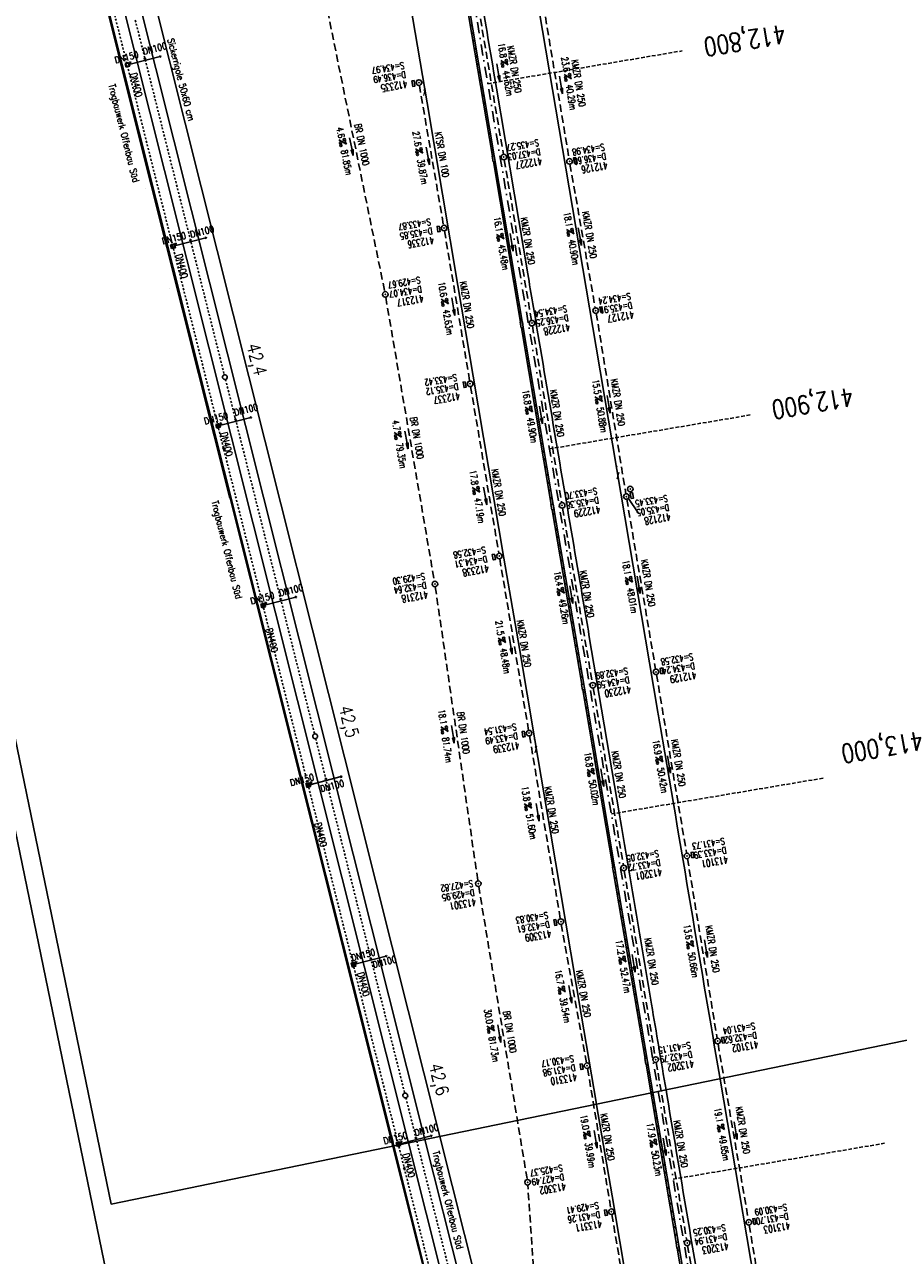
# Model space of a CAD drawing. Extents: x 447045 to 447634, y 442020 to 443192.
# Tile 7 of 24: x 447255 to 447491, y 442188 to 442521. Entities that reach past the tile are written whole.
import ezdxf
from ezdxf.enums import TextEntityAlignment as Align

# ---------------------------------------------------------------- set-up
doc = ezdxf.new("R2010")
doc.units = 0
doc.header["$LTSCALE"] = 2
doc.header["$MEASUREMENT"] = 0
for name, pattern in [('ACAD_ISO03W100', [0.5, 0.25, -0.25]), ('ACAD_ISO10W100W', [0.5, 0.25, -0.25]), ('AUSGEZOGEN', [0]), ('GESTRICH-X2', [1.5, 1, -0.5]), ('GESTRICHELT', [0.75, 0.5, -0.25]), ('STRICHPT-X3', [3, 1.5, -0.75, 0, -0.75])]:
    doc.linetypes.add(name, pattern=pattern)
doc.layers.get('0').update_dxf_attribs({"linetype": 'AUSGEZOGEN'})
for name, color, linetype in [('ACHSE', 250, 'STRICHPT-X3'), ('Bahnachse', 7, 'CONTINUOUS'), ('FBR', 8, 'CONTINUOUS'), ('Gleisachsen', 7, 'CONTINUOUS'), ('HEKTOM', 250, 'GESTRICHELT'), ('Ingenieurbauwerke', 15, 'CONTINUOUS'), ('KANAL', 7, 'GESTRICH-X2'), ('PFEIL', 7, 'CONTINUOUS'), ('PKT', 7, 'CONTINUOUS'), ('PKT-CODE', 2, 'CONTINUOUS'), ('Planeinteilung', 6, 'CONTINUOUS'), ('RAHMEN', 250, 'AUSGEZOGEN'), ('SCHACHTNR', 6, 'CONTINUOUS'), ('SCHLITZRINNE', 8, 'AUSGEZOGEN'), ('SCHSYMBOL', 7, 'AUSGEZOGEN'), ('TEXTO', 4, 'CONTINUOUS'), ('TEXTU', 4, 'CONTINUOUS'), ('Tiefenentwässerung_und_Sammelle', 15, 'CONTINUOUS')]:
    doc.layers.add(name, color=color, linetype=linetype)
doc.styles.add('ROMANS', font='romans.shx', dxfattribs={"width": 0.8})

# ---------------------------------------------------------------- blocks, each defined once
blk = doc.blocks.new('GST')
at = {"color": 0}
blk.add_circle((0, 0), 0.75, dxfattribs=at)
blk.add_point((0, 0), dxfattribs=at)
blk = doc.blocks.new('17')
blk.add_lwpolyline([(-0.76, -1.22), (0.75, -1.22), (0.75, -1.8), (-0.76, -1.8)], close=True)
blk.add_blockref('GST', (0, 0))
blk = doc.blocks.new('PROM')
blk.add_line((1.57, 1.82), (0.02, 0.02))
for centre, radius in [((0.32, 1.51), 0.317), ((0.94, 0.29), 0.283), ((1.64, 0.29), 0.283)]:
    blk.add_circle(centre, radius)
blk.add_arc((0.99, 2.68), 1.03, 239.1414, 303.3549)
blk = doc.blocks.new('PFEIL2')
at = {"color": 0}
for p, q in [((0.88, 0), (-2.4, -0.01)), ((0.88, -0.27), (0.88, 0.28)), ((0.88, 0.28), (2.43, 0.01)), ((0.91, 0.27), (0.88, 0.26)), ((0.97, 0.26), (0.88, 0.25)), ((1.02, 0.25), (0.88, 0.23)), ((1.07, 0.24), (0.88, 0.21)), ((1.13, 0.23), (0.88, 0.19)), ((1.18, 0.22), (0.88, 0.17)), ((1.24, 0.21), (0.88, 0.15)), ((1.29, 0.21), (0.88, 0.14)), ((1.34, 0.2), (0.88, 0.12)), ((1.4, 0.19), (0.88, 0.1)), ((1.45, 0.18), (0.88, 0.08)), ((1.51, 0.17), (0.88, 0.06)), ((1.56, 0.16), (0.88, 0.04)), ((1.61, 0.15), (0.88, 0.02)), ((1.67, 0.14), (0.88, 0.01)), ((1.72, 0.13), (0.88, -0.01)), ((1.78, 0.12), (0.88, -0.03)), ((1.83, 0.11), (0.88, -0.05)), ((1.88, 0.1), (0.88, -0.07)), ((1.94, 0.09), (0.88, -0.09)), ((2.05, 0.08), (0.88, -0.12)), ((1.99, 0.08), (0.88, -0.11)), ((2.1, 0.07), (0.88, -0.14)), ((2.15, 0.06), (0.88, -0.16)), ((2.21, 0.05), (0.88, -0.18)), ((2.26, 0.04), (0.88, -0.2)), ((2.32, 0.03), (0.88, -0.22)), ((2.37, 0.02), (0.88, -0.23)), ((2.42, 0.01), (0.88, -0.25)), ((2.43, 0.01), (0.88, -0.27))]:
    blk.add_line(p, q, dxfattribs=at)
blk = doc.blocks.new('13')
blk.add_lwpolyline([(0.76, 1.22), (-0.75, 1.22), (-0.75, 1.8), (0.76, 1.8)], close=True)
at = {"rotation": 180}
blk.add_blockref('GST', (0, 0), dxfattribs=at)
blk = doc.blocks.new('10')
blk.add_blockref('GST', (0, 0))
blk = doc.blocks.new('1135297')
blk.add_line((0, 0), (1135, 0))
at = {"layer": 'RAHMEN'}
for p, q in [((950, 5), (950, 292)), ((25, 5), (950, 5))]:
    blk.add_line(p, q, dxfattribs=at)

msp = doc.modelspace()

# ---------------------------------------------------------------- hatches: boundary and pattern name
at = {"layer": 'SCHLITZRINNE'}
h = msp.add_hatch(dxfattribs=at)
h.set_pattern_fill('_USER', color=256, scale=1.5, angle=45, style=0, pattern_type=0)
h.set_pattern_definition([(334.2696, (447234.5127, 443158.8401), (0.651206, 1.35127), [])])
edge = h.paths.add_edge_path()
edge.add_arc((464490.72, 449190.25), 18279.89, 199.256988, 199.272591)
edge.add_arc((412789.26, 431110.16), 36491.73, 19.269413, 19.275929, ccw=False)
edge.add_line((447233.13, 443161.27), (447233.61, 443161.43))
edge.add_arc((464490.72, 449190.25), 18280.39, 199.256988, 199.272591)
edge.add_arc((438988.16, 440271.7), 8736.66, 19.248466, 19.281114, ccw=False)
edge.add_arc((439684.88, 440514.98), 7998.68, 19.223819, 19.248466, ccw=False)
edge.add_arc((551443.68, 479485.61), 110359.84, 199.2238149, 199.2304511)
edge.add_arc((461591.93, 448142.36), 15198.2, 199.230451, 199.295414)
edge.add_arc((434066.56, 438505.59), 13965.35, 19.227644, 19.295414, ccw=False)
edge.add_arc((446515.34, 442847.45), 781.13, 18.87406, 19.22764, ccw=False)
edge.add_arc((443272.16, 441738.7), 4208.6, 18.72173, 18.87406, ccw=False)
edge.add_arc((445875.74, 442621.07), 1459.56, 18.15879, 18.72173, ccw=False)
edge.add_arc((444728.65, 442244.84), 2666.77, 17.74233, 18.15879, ccw=False)
edge.add_arc((445572.42, 442514.8), 1780.87, 17.47777, 17.74233, ccw=False)
edge.add_arc((445655.92, 442541.1), 1693.33, 17.20645, 17.47777, ccw=False)
edge.add_arc((445949.74, 442632.08), 1385.75, 16.53427, 17.20645, ccw=False)
edge.add_arc((445777.93, 442581.08), 1564.97, 15.90176, 16.53427, ccw=False)
edge.add_arc((444610.25, 442248.42), 2779.1, 15.71708, 15.90176, ccw=False)
edge.add_arc((445469.38, 442490.19), 1886.6, 15.49292, 15.71708, ccw=False)
edge.add_arc((444501.3, 442221.84), 2891.19, 15.15169, 15.49292, ccw=False)
edge.add_arc((444653, 442262.92), 2734.02, 14.80079, 15.15169, ccw=False)
edge.add_arc((445305.39, 442435.3), 2059.25, 14.55323, 14.80079, ccw=False)
edge.add_arc((445661.58, 442527.77), 1691.25, 14.28005, 14.55323, ccw=False)
edge.add_arc((445825.28, 442569.43), 1522.33, 13.75449, 14.28005, ccw=False)
edge.add_arc((444655.97, 442283.21), 2726.16, 13.36175, 13.75449, ccw=False)
edge.add_arc((444873.74, 442334.94), 2502.33, 13.15637, 13.36175, ccw=False)
edge.add_arc((445203.57, 442412.03), 2163.61, 12.9355, 13.15637, ccw=False)
edge.add_arc((445591.15, 442501.05), 1765.94, 12.36852, 12.9355, ccw=False)
edge.add_arc((445707.26, 442526.51), 1647.07, 11.78144, 12.36852, ccw=False)
edge.add_arc((445429.99, 442468.68), 1930.3, 11.59481, 11.78144, ccw=False)
edge.add_arc((442977.06, 441965.4), 4434.33, 11.47168, 11.59481, ccw=False)
edge.add_arc((444371.69, 442248.42), 3011.27, 11.05089, 11.47168, ccw=False)
edge.add_arc((446428.11, 442650.05), 916, 10.28794, 11.05089, ccw=False)
edge.add_arc((445293.54, 442444.11), 2069.11, 9.83201, 10.28794, ccw=False)
edge.add_arc((438489.77, 441264.98), 8974.3, 9.613081, 9.832007, ccw=False)
edge.add_arc((-516898.98, 279448.69), 977969.75, 9.61226256, 9.61308127, ccw=False)
edge.add_arc((439111.82, 441356.28), 8345.74, 9.603417, 9.612279, ccw=False)
edge.add_arc((371773.63, 429962.75), 76641.01, 9.5908545, 9.6034167, ccw=False)
edge.add_arc((456011.66, 444189.17), 8789.87, 189.542369, 189.651902)
edge.add_arc((455543.19, 444109.5), 8314.68, 189.651902, 189.684092)
edge.add_arc((393564.92, 433546.25), 54557.31, 9.665544, 9.67045, ccw=False)

# ---------------------------------------------------------------- linework, layer by layer
at = {"layer": 'ACHSE', "flags": 128}
msp.add_lwpolyline([(447230.51, 443162.33), (447230.72, 443161.73), (447238.98, 443138.14), (447247.24, 443114.54), (447247.53, 443113.71), (447255.36, 443090.9), (447261.5, 443072.27), (447263.19, 443067.15), (447270.72, 443043.32), (447277.96, 443019.39), (447284.9, 442995.37), (447291.54, 442971.27), (447297.88, 442947.08), (447303.92, 442922.83), (447309.66, 442898.49), (447315.1, 442874.09), (447320.24, 442849.63), (447325.07, 442825.1), (447329.6, 442800.51), (447332.4, 442784.35), (447333.84, 442775.87), (447338.01, 442751.22), (447342.19, 442726.58), (447354.71, 442652.63), (447371.41, 442554.03), (447392.28, 442430.79), (447408.97, 442332.19), (447413.15, 442307.54), (447425.67, 442233.59), (447425.83, 442232.62), (447438.19, 442159.65), (447454.89, 442061.05), (447456.74, 442050.11)], dxfattribs=at)
at = {"layer": 'Bahnachse', "linetype": 'ACAD_ISO10W100W'}
for p, q in [((447284.54, 442521.87), (447291.81, 442492.93)), ((447287.08, 442511.76), (447287.19, 442511.3)), ((447291.8, 442492.92), (447308.59, 442426.12)), ((447308.91, 442424.86), (447332.96, 442329.14)), ((447311.43, 442414.8), (447311.56, 442414.29)), ((447311.43, 442414.8), (447311.56, 442414.29)), ((447333.28, 442327.88), (447357.33, 442232.15))]:
    msp.add_line(p, q, dxfattribs=at)
at = {"layer": 'Bahnachse', "linetype": 'ACAD_ISO10W100W', "flags": 128}
msp.add_lwpolyline([(447357.64, 442230.89), (447360.59, 442219.17), (447372.45, 442171.94)], dxfattribs=at)
at = {"layer": 'Bahnachse', "linetype": 'Continuous'}
for centre, start_param, end_param in [((447308.75, 442425.49), 2.6104672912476, 8.893652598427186), ((447333.12, 442328.51), 2.610467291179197, 8.893652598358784), ((447357.48, 442231.52), 2.610467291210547, 8.893652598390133)]:
    msp.add_ellipse(centre, major_axis=(-0.46, 0.46), ratio=1, start_param=start_param, end_param=end_param, dxfattribs=at)
at = {"layer": 'FBR'}
for points in [[(447358.95, 442729.41, 0.000005), (447365.21, 442692.44, -0.000003), (447371.47, 442655.47, -0.000003), (447379.82, 442606.17, 0.000003), (447388.17, 442556.87), (447409.04, 442433.62), (447425.73, 442335.03, -0.000003), (447426.43, 442330.92), (447429.91, 442310.38)], [(447358.39, 442643.8, -0.000052), (447359.02, 442640.09, -0.00004), (447365.71, 442600.45, -0.000105), (447370.31, 442573.14, 0.000133), (447373.92, 442551.72, 0.000526), (447378.01, 442527.64, -0.000476), (447382.11, 442503.55), (447390.56, 442453.43, 0.000091), (447393.3, 442437.2, 0.000045), (447398.85, 442404.42)], [(447398.85, 442404.42, -0.000026), (447404.35, 442372.08, -0.000052), (447407.1, 442355.92), (447415.36, 442307.31, -0.000099), (447419.67, 442281.77, 0.000025), (447423.99, 442256.23, 0.000001), (447427.91, 442233.05, -0.000002)], [(447429.91, 442310.38, -0.000001), (447438.26, 442261.08, -0.000003), (447442.43, 442236.43)], [(447442.43, 442236.43), (447454.95, 442162.48, 0.000003), (447463.3, 442113.19, 0), (447463.76, 442110.49)], [(447427.91, 442233.05, 0), (447428.12, 442231.81, -0.000002), (447432.24, 442207.4, -0.000028), (447436.38, 442182.92, 0.000056), (447440.51, 442158.44, 0.000309), (447444.65, 442134.09, -0.000068), (447448.78, 442109.73, -0.000049), (447453.2, 442083.64, -0.000054), (447457.19, 442060.08, -0.000254), (447458.8, 442050.53, 0.000203)]]:
    msp.add_lwpolyline(points, format="xyb", dxfattribs=at)
at = {"layer": 'FBR', "flags": 128}
for points in [[(447317.69, 442769.8), (447321.86, 442745.15), (447325.97, 442720.57), (447330.12, 442696.04), (447334.31, 442671.48), (447338.48, 442646.82), (447342.63, 442622.26), (447346.74, 442597.68), (447350.9, 442573.14), (447355.05, 442548.72), (447363.35, 442499.55), (447367.53, 442474.86), (447371.68, 442450.25), (447375.84, 442425.73), (447379.97, 442401.16), (447384.14, 442376.6), (447388.33, 442352.19), (447392.47, 442327.53), (447396.7, 442302.64), (447400.87, 442278.1), (447405.02, 442253.45), (447409.11, 442229.18)], [(447334.61, 442762.62), (447342.75, 442714.53), (447353.71, 442649.78), (447366.66, 442573), (447374.28, 442528.1), (447381.7, 442484.19), (447389.27, 442439.44), (447397.61, 442390.05), (447405.85, 442341.53), (447414.19, 442292.22), (447422.92, 442240.68), (447424.34, 442232.31)], [(447424.34, 442232.31), (447431.34, 442190.99), (447439.46, 442143.08), (447445.15, 442109.41)], [(447409.11, 442229.18), (447409.13, 442229.04), (447413.32, 442204.42), (447417.51, 442179.75), (447421.68, 442155.18), (447425.87, 442130.45), (447427.86, 442118.39), (447430.02, 442106.04), (447432.09, 442093.82), (447434.13, 442081.74), (447436.22, 442069.28), (447438.33, 442056.99), (447440.07, 442046.67)]]:
    msp.add_lwpolyline(points, dxfattribs=at)
at = {"layer": 'Gleisachsen', "linetype": 'Continuous'}
for p, q in [((447292.45, 442481.27), (447260.53, 442608.19)), ((447264.89, 442609.29), (447362.78, 442219.63)), ((447358.38, 442218.72), (447292.45, 442481.27)), ((447384.48, 442114.79), (447358.38, 442218.72)), ((447362.78, 442219.63), (447388.85, 442115.89))]:
    msp.add_line(p, q, dxfattribs=at)
at = {"layer": 'HEKTOM'}
for p, q in [((447379.75, 442504.72), (447432.29, 442513.59)), ((447396.44, 442406.13), (447451.05, 442415.34)), ((447413.14, 442307.55), (447470.43, 442317.22)), ((447429.84, 442208.94), (447486.9, 442218.61))]:
    msp.add_line(p, q, dxfattribs=at)
at = {"layer": 'Ingenieurbauwerke', "linetype": 'Continuous'}
for p, q in [((447366.81, 442220.46), (447216.67, 442818.01)), ((447204.38, 442814.81), (447354.36, 442217.89)), ((447276.06, 442528.4), (447284.62, 442494.16)), ((447282.79, 442509.9), (447291.25, 442512.07)), ((447287.25, 442511.66), (447286.95, 442511.59)), ((447286.95, 442511.59), (447287.03, 442511.3)), ((447287.03, 442511.3), (447287.32, 442511.37)), ((447287.08, 442511.76), (447287.19, 442511.3)), ((447287.21, 442511.19), (447287.1, 442511.01)), ((447287.32, 442511.37), (447287.25, 442511.66)), ((447291.36, 442512.25), (447291.07, 442512.18)), ((447291.07, 442512.18), (447291.14, 442511.89)), ((447291.14, 442511.89), (447291.43, 442511.96)), ((447291.43, 442511.96), (447291.36, 442512.25)), ((447281.78, 442510.19), (447282.8, 442510.45)), ((447282.04, 442509.17), (447281.78, 442510.19)), ((447281.97, 442510.08), (447282.69, 442510.26)), ((447282.15, 442509.35), (447281.97, 442510.08)), ((447283.06, 442509.43), (447282.04, 442509.17)), ((447282.88, 442509.54), (447282.15, 442509.35)), ((447282.69, 442510.26), (447282.88, 442509.54)), ((447282.8, 442510.45), (447283.06, 442509.43)), ((447282.95, 442510.56), (447283.24, 442510.64)), ((447283.03, 442510.27), (447282.95, 442510.56)), ((447283.32, 442510.35), (447283.03, 442510.27)), ((447283.21, 442510.16), (447283.1, 442509.98)), ((447283.17, 442510.31), (447283.21, 442510.16)), ((447283.24, 442510.64), (447283.32, 442510.35)), ((447284.62, 442494.16), (447310.08, 442392.82)), ((447287.2, 442476.45), (447287.2, 442476.45)), ((447294.09, 442461.21), (447295.11, 442461.47)), ((447294.35, 442460.19), (447294.09, 442461.21)), ((447294.27, 442461.1), (447295, 442461.29)), ((447294.46, 442460.37), (447294.27, 442461.1)), ((447295, 442461.29), (447295.19, 442460.56)), ((447295.09, 442460.92), (447303.56, 442463.09)), ((447295.11, 442461.47), (447295.37, 442460.45)), ((447295.26, 442461.58), (447295.55, 442461.66)), ((447295.33, 442461.29), (447295.26, 442461.58)), ((447295.62, 442461.37), (447295.33, 442461.29)), ((447295.52, 442461.19), (447295.41, 442461)), ((447295.48, 442461.33), (447295.52, 442461.19)), ((447295.55, 442461.66), (447295.62, 442461.37)), ((447299.55, 442462.69), (447299.26, 442462.61)), ((447299.26, 442462.61), (447299.34, 442462.32)), ((447299.34, 442462.32), (447299.63, 442462.4)), ((447299.52, 442462.21), (447299.41, 442462.03)), ((447299.63, 442462.4), (447299.55, 442462.69)), ((447303.67, 442463.28), (447303.38, 442463.2)), ((447303.38, 442463.2), (447303.45, 442462.91)), ((447303.45, 442462.91), (447303.74, 442462.99)), ((447303.74, 442462.99), (447303.67, 442463.28)), ((447295.37, 442460.45), (447294.35, 442460.19)), ((447295.19, 442460.56), (447294.46, 442460.37)), ((447293.88, 442449.42), (447293.88, 442449.42)), ((447307.28, 442412.43), (447315.74, 442414.6)), ((447315.85, 442414.78), (447315.56, 442414.71)), ((447315.56, 442414.71), (447315.64, 442414.42)), ((447315.93, 442414.49), (447315.85, 442414.78)), ((447306.28, 442412.71), (447307.29, 442412.98)), ((447306.54, 442411.7), (447306.28, 442412.71)), ((447306.46, 442412.61), (447307.18, 442412.79)), ((447306.64, 442411.88), (447306.46, 442412.61)), ((447307.55, 442411.96), (447306.54, 442411.7)), ((447307.37, 442412.07), (447306.64, 442411.88)), ((447307.18, 442412.79), (447307.37, 442412.07)), ((447307.29, 442412.98), (447307.55, 442411.96)), ((447307.44, 442413.09), (447307.73, 442413.17)), ((447307.52, 442412.8), (447307.44, 442413.09)), ((447307.81, 442412.88), (447307.52, 442412.8)), ((447307.7, 442412.69), (447307.59, 442412.51)), ((447307.66, 442412.84), (447307.7, 442412.69)), ((447307.73, 442413.17), (447307.81, 442412.88)), ((447311.74, 442414.19), (447311.45, 442414.12)), ((447311.45, 442414.12), (447311.52, 442413.83)), ((447311.52, 442413.83), (447311.81, 442413.9)), ((447311.7, 442413.72), (447311.59, 442413.54)), ((447311.81, 442413.9), (447311.74, 442414.19)), ((447315.64, 442414.42), (447315.93, 442414.49)), ((447308.15, 442406.5), (447308.48, 442406.59)), ((447308.47, 442405.88), (447308.15, 442406.5)), ((447308.48, 442406.59), (447308.47, 442405.88)), ((447307.94, 442393.03), (447307.94, 442393.03)), ((447310.18, 442392.85), (447354.15, 442217.85)), ((447319.46, 442363.94), (447327.93, 442366.11)), ((447323.92, 442365.7), (447323.63, 442365.63)), ((447323.63, 442365.63), (447323.7, 442365.34)), ((447323.7, 442365.34), (447323.99, 442365.41)), ((447323.89, 442365.23), (447323.78, 442365.04)), ((447323.99, 442365.41), (447323.92, 442365.7)), ((447328.04, 442366.29), (447327.75, 442366.22)), ((447327.75, 442366.22), (447327.82, 442365.93)), ((447327.82, 442365.93), (447328.11, 442366)), ((447328.11, 442366), (447328.04, 442366.29)), ((447318.46, 442364.22), (447319.48, 442364.48)), ((447318.72, 442363.21), (447318.46, 442364.22)), ((447318.64, 442364.11), (447319.37, 442364.3)), ((447318.83, 442363.39), (447318.64, 442364.11)), ((447319.74, 442363.47), (447318.72, 442363.21)), ((447319.55, 442363.57), (447318.83, 442363.39)), ((447319.37, 442364.3), (447319.55, 442363.57)), ((447319.48, 442364.48), (447319.74, 442363.47)), ((447319.63, 442364.6), (447319.92, 442364.67)), ((447319.7, 442364.31), (447319.63, 442364.6)), ((447319.99, 442364.38), (447319.7, 442364.31)), ((447319.88, 442364.2), (447319.78, 442364.02)), ((447319.85, 442364.35), (447319.88, 442364.2)), ((447319.92, 442364.67), (447319.99, 442364.38)), ((447330.64, 442315.73), (447331.66, 442315.99)), ((447330.9, 442314.71), (447330.64, 442315.73)), ((447330.83, 442315.62), (447331.55, 442315.81)), ((447331.01, 442314.9), (447330.83, 442315.62)), ((447331.92, 442314.97), (447330.9, 442314.71)), ((447331.74, 442315.08), (447331.01, 442314.9)), ((447331.55, 442315.81), (447331.74, 442315.08)), ((447331.65, 442315.44), (447340.11, 442317.62)), ((447331.66, 442315.99), (447331.92, 442314.97)), ((447331.81, 442316.11), (447332.1, 442316.18)), ((447331.89, 442315.82), (447331.81, 442316.11)), ((447332.18, 442315.89), (447331.89, 442315.82)), ((447332.07, 442315.71), (447331.96, 442315.53)), ((447332.03, 442315.85), (447332.07, 442315.71)), ((447332.1, 442316.18), (447332.18, 442315.89)), ((447336.1, 442317.21), (447335.81, 442317.13)), ((447335.81, 442317.13), (447335.89, 442316.84)), ((447335.89, 442316.84), (447336.18, 442316.92)), ((447336.07, 442316.73), (447335.96, 442316.55)), ((447336.18, 442316.92), (447336.1, 442317.21)), ((447340.22, 442317.8), (447339.93, 442317.72)), ((447339.93, 442317.72), (447340, 442317.43)), ((447340, 442317.43), (447340.29, 442317.51)), ((447340.29, 442317.51), (447340.22, 442317.8)), ((447343.83, 442266.95), (447352.3, 442269.12)), ((447348.29, 442268.72), (447348, 442268.64)), ((447348, 442268.64), (447348.07, 442268.35)), ((447348.07, 442268.35), (447348.36, 442268.42)), ((447348.36, 442268.42), (447348.29, 442268.72)), ((447352.41, 442269.31), (447352.11, 442269.23)), ((447352.11, 442269.23), (447352.19, 442268.94)), ((447352.19, 442268.94), (447352.48, 442269.02)), ((447352.48, 442269.02), (447352.41, 442269.31)), ((447342.83, 442267.24), (447343.85, 442267.5)), ((447343.09, 442266.22), (447342.83, 442267.24)), ((447343.01, 442267.13), (447343.74, 442267.32)), ((447343.2, 442266.4), (447343.01, 442267.13)), ((447344.11, 442266.48), (447343.09, 442266.22)), ((447343.92, 442266.59), (447343.2, 442266.4)), ((447343.74, 442267.32), (447343.92, 442266.59)), ((447343.85, 442267.5), (447344.11, 442266.48)), ((447344, 442267.61), (447344.29, 442267.69)), ((447344.07, 442267.32), (447344, 442267.61)), ((447344.36, 442267.4), (447344.07, 442267.32)), ((447344.25, 442267.22), (447344.15, 442267.03)), ((447344.22, 442267.36), (447344.25, 442267.22)), ((447344.29, 442267.69), (447344.36, 442267.4)), ((447348.26, 442268.24), (447348.15, 442268.06)), ((447355.01, 442218.74), (447356.03, 442219.01)), ((447355.19, 442218.06), (447355.01, 442218.74)), ((447355.2, 442218.64), (447355.92, 442218.82)), ((447355.34, 442218.09), (447355.2, 442218.64)), ((447355.92, 442218.82), (447356.07, 442218.24)), ((447356.02, 442218.46), (447364.48, 442220.63)), ((447356.03, 442219.01), (447356.22, 442218.27)), ((447356.18, 442219.12), (447356.47, 442219.2)), ((447356.26, 442218.83), (447356.18, 442219.12)), ((447356.55, 442218.91), (447356.26, 442218.83)), ((447356.44, 442218.72), (447356.33, 442218.54)), ((447356.4, 442218.87), (447356.44, 442218.72)), ((447356.47, 442219.2), (447356.55, 442218.91)), ((447360.47, 442220.22), (447360.18, 442220.15)), ((447360.18, 442220.15), (447360.26, 442219.86)), ((447360.26, 442219.86), (447360.55, 442219.93)), ((447360.44, 442219.75), (447360.33, 442219.57)), ((447360.55, 442219.93), (447360.47, 442220.22)), ((447364.59, 442220.81), (447364.3, 442220.74)), ((447364.3, 442220.74), (447364.37, 442220.45)), ((447364.37, 442220.45), (447364.66, 442220.52)), ((447364.66, 442220.52), (447364.59, 442220.81)), ((447392.83, 442116.89), (447366.81, 442220.46)), ((447354.15, 442217.85), (447380.24, 442114.02)), ((447354.36, 442217.89), (447380.52, 442113.8)), ((447355.27, 442217.73), (447355.19, 442218.06)), ((447356.29, 442217.99), (447355.27, 442217.73)), ((447355.38, 442217.91), (447355.34, 442218.09)), ((447356.11, 442218.1), (447355.38, 442217.91)), ((447356.07, 442218.24), (447356.11, 442218.1)), ((447356.22, 442218.27), (447356.29, 442217.99)), ((447357.02, 442212), (447357.34, 442212.09)), ((447357.34, 442211.39), (447357.02, 442212)), ((447357.34, 442212.09), (447357.34, 442211.39))]:
    msp.add_line(p, q, dxfattribs=at)
at = {"layer": 'Ingenieurbauwerke', "linetype": 'ACAD_ISO03W100', "flags": 128}
msp.add_lwpolyline([(447205.63, 442815.14), (447355.64, 442218.15), (447377.88, 442129.62)], dxfattribs=at)
at = {"layer": 'KANAL'}
for p, q in [((447376.78, 442528.16), (447383.97, 442485.66)), ((447335.88, 442527.31), (447351.94, 442448.56)), ((447395.31, 442522.75), (447401.72, 442484.5)), ((447361.28, 442504.28), (447367.81, 442466.47)), ((447384.22, 442484.19), (447391.56, 442440.81)), ((447401.97, 442483), (447408.78, 442444.22)), ((447368.06, 442465), (447374.88, 442424.44)), ((447352.19, 442447.09), (447365.34, 442370.37)), ((447409.06, 442442.72), (447417.06, 442394)), ((447391.81, 442439.34), (447399.72, 442391.59)), ((447375.12, 442422.97), (447382.75, 442377.91)), ((447417.31, 442392.53), (447425.09, 442346.66)), ((447399.97, 442390.09), (447408, 442343.03)), ((447383, 442376.44), (447390.78, 442330.09)), ((447365.59, 442368.87), (447377.09, 442289.47)), ((447425.34, 442345.19), (447433.47, 442296.94)), ((447408.25, 442341.56), (447416.38, 442293.72)), ((447391.03, 442328.62), (447399.37, 442279.22)), ((447433.72, 442295.47), (447441.72, 442246.97)), ((447416.63, 442292.22), (447425, 442241.97)), ((447399.62, 442277.75), (447406.44, 442240.31)), ((447396.02, 442128.43), (447390.57, 442207.34)), ((447413.28, 442199.37), (447421.44, 442151.41)), ((447450.41, 442196.53), (447458.31, 442148.75)), ((447433.75, 442190.97), (447441.66, 442144.41))]:
    msp.add_line(p, q, dxfattribs=at)
at = {"layer": 'KANAL', "flags": 128}
for points in [[(447377.31, 442288), (447387.77, 442224.78), (447390.41, 442208.81)], [(447441.97, 442245.47), (447443.56, 442236.28), (447450.16, 442198.03)], [(447406.72, 442238.84), (447408.35, 442229.02), (447413.03, 442200.87)], [(447425.25, 442240.47), (447426.57, 442232.78), (447433.5, 442192.44)]]:
    msp.add_lwpolyline(points, dxfattribs=at)
at = {"layer": 'PKT'}
for p in [(447362.36, 442505.04), (447414.59, 442401.39), (447392.4, 442327.6)]:
    msp.add_point(p, dxfattribs=at)
at = {"layer": 'SCHACHTNR'}
msp.add_line((447417.78, 442392.74), (447420.43, 442388.86), dxfattribs=at)
at = {"layer": 'SCHLITZRINNE'}
for p, q in [((447375.04, 442520.62), (447375.61, 442520.21)), ((447375.39, 442518.53), (447375.97, 442518.12)), ((447375.74, 442516.44), (447376.32, 442516.03)), ((447376.1, 442514.34), (447376.67, 442513.93)), ((447376.45, 442512.25), (447377.03, 442511.84)), ((447376.81, 442510.16), (447377.38, 442509.75)), ((447377.16, 442508.07), (447377.74, 442507.66)), ((447377.51, 442505.97), (447378.09, 442505.56)), ((447377.87, 442503.88), (447378.44, 442503.47)), ((447378.22, 442501.79), (447378.8, 442501.38)), ((447378.57, 442499.7), (447379.15, 442499.29)), ((447378.93, 442497.61), (447379.5, 442497.2)), ((447379.28, 442495.51), (447379.86, 442495.1)), ((447379.63, 442493.42), (447380.21, 442493.01)), ((447379.99, 442491.33), (447380.56, 442490.92)), ((447380.34, 442489.24), (447380.92, 442488.83)), ((447380.69, 442487.14), (447381.27, 442486.73)), ((447381.62, 442484.64), (447381.62, 442484.64)), ((447381.4, 442482.96), (447381.98, 442482.55)), ((447381.76, 442480.87), (447382.33, 442480.46)), ((447382.11, 442478.77), (447382.69, 442478.36)), ((447382.46, 442476.68), (447383.04, 442476.27)), ((447382.82, 442474.59), (447383.39, 442474.18)), ((447383.17, 442472.5), (447383.75, 442472.09)), ((447383.52, 442470.4), (447384.1, 442469.99)), ((447383.88, 442468.31), (447384.45, 442467.9)), ((447384.23, 442466.22), (447384.81, 442465.81)), ((447384.59, 442464.13), (447385.16, 442463.72)), ((447384.94, 442462.03), (447385.52, 442461.62)), ((447385.29, 442459.94), (447385.87, 442459.53)), ((447385.65, 442457.85), (447386.22, 442457.44)), ((447386, 442455.76), (447386.58, 442455.35)), ((447386.35, 442453.66), (447386.93, 442453.25)), ((447386.71, 442451.57), (447387.28, 442451.16)), ((447387.06, 442449.48), (447387.64, 442449.07)), ((447387.42, 442447.39), (447387.99, 442446.98)), ((447387.77, 442445.29), (447388.35, 442444.88)), ((447388.12, 442443.2), (447388.7, 442442.79)), ((447388.48, 442441.11), (447389.05, 442440.7)), ((447389.04, 442438.87), (447389.41, 442438.61)), ((447389.18, 442436.92), (447389.76, 442436.51)), ((447389.54, 442434.83), (447390.11, 442434.42)), ((447389.89, 442432.74), (447390.47, 442432.33)), ((447390.24, 442430.65), (447390.82, 442430.24)), ((447390.6, 442428.56), (447391.17, 442428.15)), ((447390.95, 442426.46), (447391.53, 442426.05)), ((447391.3, 442424.37), (447391.88, 442423.96)), ((447391.66, 442422.28), (447392.23, 442421.87)), ((447392.01, 442420.19), (447392.59, 442419.78)), ((447392.37, 442418.09), (447392.94, 442417.68)), ((447392.72, 442416), (447393.3, 442415.59)), ((447393.07, 442413.91), (447393.65, 442413.5)), ((447393.43, 442411.82), (447394, 442411.41)), ((447393.78, 442409.72), (447394.36, 442409.31)), ((447394.13, 442407.63), (447394.71, 442407.22)), ((447394.49, 442405.54), (447395.06, 442405.13)), ((447394.84, 442403.45), (447395.42, 442403.04)), ((447395.19, 442401.35), (447395.77, 442400.94)), ((447395.55, 442399.26), (447396.12, 442398.85)), ((447395.9, 442397.17), (447396.48, 442396.76)), ((447396.25, 442395.08), (447396.83, 442394.67)), ((447396.61, 442392.99), (447397.18, 442392.58)), ((447397.32, 442388.8), (447397.89, 442388.39)), ((447397.54, 442390.48), (447397.54, 442390.48)), ((447397.67, 442386.71), (447398.25, 442386.3)), ((447398.03, 442384.61), (447398.6, 442384.2)), ((447398.38, 442382.52), (447398.96, 442382.11)), ((447398.74, 442380.42), (447399.32, 442380.01)), ((447399.09, 442378.33), (447399.67, 442377.92)), ((447399.45, 442376.24), (447400.03, 442375.83)), ((447399.81, 442374.14), (447400.38, 442373.73)), ((447400.16, 442372.05), (447400.74, 442371.64)), ((447400.52, 442369.95), (447401.09, 442369.54)), ((447400.87, 442367.86), (447401.45, 442367.45)), ((447401.23, 442365.77), (447401.81, 442365.36)), ((447401.59, 442363.67), (447402.16, 442363.26)), ((447401.94, 442361.58), (447402.52, 442361.17)), ((447402.3, 442359.48), (447402.87, 442359.07)), ((447402.65, 442357.39), (447403.23, 442356.98)), ((447403.01, 442355.3), (447403.59, 442354.89)), ((447403.36, 442353.2), (447403.94, 442352.79)), ((447403.72, 442351.11), (447404.3, 442350.7)), ((447404.08, 442349.01), (447404.65, 442348.6)), ((447404.43, 442346.92), (447405.01, 442346.51)), ((447404.79, 442344.83), (447405.36, 442344.42)), ((447405.14, 442342.73), (447405.36, 442342.58)), ((447405.5, 442340.64), (447406.07, 442340.23)), ((447405.85, 442338.55), (447406.43, 442338.14)), ((447406.21, 442336.45), (447406.78, 442336.04)), ((447406.56, 442334.36), (447407.14, 442333.95)), ((447406.91, 442332.27), (447407.49, 442331.86)), ((447407.27, 442330.18), (447407.84, 442329.77)), ((447407.62, 442328.08), (447408.2, 442327.67)), ((447407.97, 442325.99), (447408.55, 442325.58)), ((447408.33, 442323.9), (447408.9, 442323.49)), ((447408.68, 442321.81), (447409.26, 442321.4)), ((447409.04, 442319.71), (447409.61, 442319.3)), ((447409.39, 442317.62), (447409.97, 442317.21)), ((447409.74, 442315.53), (447410.32, 442315.12)), ((447410.1, 442313.44), (447410.67, 442313.03)), ((447410.45, 442311.34), (447411.03, 442310.93)), ((447410.8, 442309.25), (447411.38, 442308.84)), ((447411.16, 442307.16), (447411.73, 442306.75)), ((447411.51, 442305.07), (447412.09, 442304.66)), ((447411.87, 442302.97), (447412.44, 442302.56)), ((447412.22, 442300.88), (447412.8, 442300.47)), ((447412.57, 442298.79), (447413.15, 442298.38)), ((447412.93, 442296.7), (447413.5, 442296.29)), ((447413.28, 442294.61), (447413.86, 442294.19)), ((447413.99, 442290.42), (447414.57, 442290.01)), ((447414.34, 442288.33), (447414.92, 442287.92)), ((447414.7, 442286.23), (447415.27, 442285.82)), ((447415.05, 442284.14), (447415.63, 442283.73)), ((447415.41, 442282.05), (447415.98, 442281.64)), ((447415.76, 442279.95), (447416.34, 442279.54)), ((447416.11, 442277.86), (447416.69, 442277.45)), ((447416.47, 442275.77), (447417.05, 442275.36)), ((447416.82, 442273.68), (447417.4, 442273.27)), ((447417.18, 442271.58), (447417.75, 442271.17)), ((447417.53, 442269.49), (447418.11, 442269.08)), ((447417.89, 442267.4), (447418.46, 442266.99)), ((447418.24, 442265.3), (447418.82, 442264.89)), ((447418.6, 442263.21), (447419.17, 442262.8)), ((447418.95, 442261.12), (447419.53, 442260.71)), ((447419.3, 442259.03), (447419.88, 442258.61)), ((447419.66, 442256.93), (447420.24, 442256.52)), ((447420.01, 442254.84), (447420.59, 442254.43)), ((447420.37, 442252.75), (447420.94, 442252.34)), ((447420.72, 442250.65), (447421.3, 442250.24)), ((447421.08, 442248.56), (447421.65, 442248.15)), ((447421.43, 442246.47), (447422.01, 442246.06)), ((447421.79, 442244.37), (447422.36, 442243.96)), ((447422.14, 442242.28), (447422.72, 442241.87)), ((447422.69, 442240.05), (447423.07, 442239.78)), ((447422.85, 442238.1), (447423.43, 442237.68)), ((447423.2, 442236), (447423.78, 442235.59)), ((447423.56, 442233.91), (447424.14, 442233.5)), ((447423.91, 442231.82), (447424.49, 442231.4)), ((447424.27, 442229.72), (447424.85, 442229.31)), ((447424.62, 442227.63), (447425.2, 442227.22)), ((447424.98, 442225.54), (447425.56, 442225.13)), ((447425.33, 442223.44), (447425.91, 442223.03)), ((447425.69, 442221.35), (447426.26, 442220.94)), ((447426.04, 442219.26), (447426.62, 442218.85)), ((447426.4, 442217.16), (447426.97, 442216.75)), ((447426.75, 442215.07), (447427.33, 442214.66)), ((447427.11, 442212.98), (447427.68, 442212.57)), ((447427.46, 442210.88), (447428.04, 442210.47)), ((447427.82, 442208.79), (447428.39, 442208.38)), ((447428.17, 442206.7), (447428.75, 442206.29)), ((447428.53, 442204.6), (447429.1, 442204.19)), ((447428.88, 442202.51), (447429.46, 442202.1)), ((447429.24, 442200.42), (447429.81, 442200.01)), ((447429.59, 442198.32), (447430.17, 442197.91)), ((447429.95, 442196.23), (447430.52, 442195.82)), ((447430.3, 442194.14), (447430.88, 442193.73)), ((447430.66, 442192.04), (447430.92, 442191.86)), ((447431.01, 442189.95), (447431.59, 442189.54)), ((447431.23, 442191.63), (447431.23, 442191.63))]:
    msp.add_line(p, q, dxfattribs=at)
at = {"layer": 'SCHLITZRINNE', "flags": 128}
for points in [[(447334.61, 442762.62), (447342.75, 442714.53), (447353.71, 442649.78), (447366.66, 442573), (447374.28, 442528.1), (447381.7, 442484.19), (447389.27, 442439.44), (447397.61, 442390.05), (447405.85, 442341.53), (447414.19, 442292.22), (447422.92, 442240.68), (447431.34, 442190.99), (447439.46, 442143.08), (447447.75, 442093.98), (447454.08, 442054.03), (447454.81, 442049.71)], [(447373.85, 442527.67), (447381.03, 442485.16)], [(447381.28, 442483.68), (447388.61, 442440.32)], [(447388.86, 442438.83), (447396.92, 442391.12)], [(447397.17, 442389.64), (447405.17, 442342.55)], [(447405.43, 442341.07), (447413.51, 442293.24)], [(447413.76, 442291.75), (447422.27, 442241.5)], [(447422.52, 442240.02), (447430.69, 442191.82)], [(447430.94, 442190.34), (447438.81, 442143.92)]]:
    msp.add_lwpolyline(points, dxfattribs=at)
at = {"layer": 'SCHSYMBOL'}
for points in [[(447381.52, 442485.24), (447381.77, 442483.76), (447381.2, 442483.67), (447380.95, 442485.15)], [(447389.1, 442440.4), (447389.35, 442438.92), (447388.78, 442438.82), (447388.53, 442440.3)], [(447397.42, 442391.2), (447397.67, 442389.72), (447397.09, 442389.62), (447396.84, 442391.11)], [(447405.67, 442342.63), (447405.92, 442341.15), (447405.34, 442341.06), (447405.09, 442342.54)], [(447414, 442293.32), (447414.26, 442291.84), (447413.68, 442291.74), (447413.43, 442293.22)], [(447422.76, 442241.59), (447423.02, 442240.1), (447422.44, 442240.01), (447422.19, 442241.49)], [(447430.86, 442190.32), (447430.61, 442191.81), (447431.19, 442191.9), (447431.44, 442190.42)]]:
    msp.add_lwpolyline(points, close=True, dxfattribs=at)

# ---------------------------------------------------------------- block references
at = {"layer": 'PFEIL'}
for p, rotation in [((447382.58, 442507.75), 279.6147000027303), ((447399.56, 442504.36), 279.5016000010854), ((447342.92, 442487.74), 281.5223000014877), ((447363.57, 442485.22), 279.7975000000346), ((447404.63, 442463.47), 279.9801000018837), ((447386.2, 442461.91), 279.6127000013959), ((447370.48, 442444.55), 279.5111999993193), ((447412.44, 442418.14), 279.3426000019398), ((447394.11, 442415.27), 279.4098000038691), ((447357.79, 442408.56), 279.7215000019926), ((447379.05, 442393.42), 279.626999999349), ((447420.54, 442369.43), 279.6249999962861), ((447402.31, 442366.76), 279.6812999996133), ((447385.91, 442353.1), 279.5239000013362), ((447370.34, 442329.03), 278.2398999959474), ((447428.71, 442320.91), 279.5649000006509), ((447410.69, 442317.36), 279.6291999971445), ((447393.2, 442308), 279.582800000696), ((447438.68, 442271.18), 279.3761999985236), ((447419.19, 442267.19), 279.4559000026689), ((447402.06, 442258.84), 280.3195999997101), ((447382.86, 442248.25), 279.3819999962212), ((447408.88, 442219.68), 279.4590000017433), ((447446.74, 442222.03), 279.7704000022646), ((447427.53, 442217.68), 279.7631000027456)]:
    msp.add_blockref('PFEIL2', p, dxfattribs=dict(at, rotation=rotation))
at = {"layer": 'Planeinteilung', "linetype": 'Continuous', "rotation": 281.6467705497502}
msp.add_blockref('1135297', (447081.31, 443131.58), dxfattribs=at)
at = {"layer": 'SCHSYMBOL'}
for name, p, rotation in [('17', (447361.16, 442505.03), 279.6115999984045), ('GST', (447384.09, 442484.91), 279.6115999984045), ('13', (447401.84, 442483.75), 279.6115999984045), ('17', (447367.95, 442465.74), 279.6115999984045), ('10', (447352.08, 442447.84), 279.6115999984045), ('13', (447408.93, 442443.47), 279.6115999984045), ('GST', (447391.69, 442440.07), 279.6115999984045), ('17', (447374.99, 442423.7), 279.6115999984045), ('GST', (447418.25, 442395.28), 279.6115999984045), ('GST', (447399.85, 442390.85), 279.6115999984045), ('13', (447417.19, 442393.26), 279.6115999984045), ('17', (447382.89, 442377.17), 279.6115999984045), ('10', (447365.48, 442369.63), 279.6115999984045), ('13', (447425.21, 442345.92), 279.6115999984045), ('GST', (447408.13, 442342.29), 279.6115999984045), ('17', (447390.91, 442329.36), 279.6115999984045), ('13', (447433.59, 442296.2), 279.6115999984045), ('GST', (447416.5, 442292.97), 279.6115999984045), ('10', (447377.19, 442288.73), 279.6115999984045), ('17', (447399.5, 442278.48), 279.6115999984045), ('13', (447441.85, 442246.22), 279.6115999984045), ('GST', (447425.12, 442241.22), 279.6115999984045), ('17', (447406.58, 442239.57), 279.6115999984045), ('10', (447390.51, 442208.09), 279.6115999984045), ('17', (447413.15, 442200.13), 279.6115999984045), ('13', (447450.27, 442197.28), 279.6115999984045), ('GST', (447433.64, 442191.71), 99.6115999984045)]:
    msp.add_blockref(name, p, dxfattribs=dict(at, rotation=rotation))
at = {"layer": 'TEXTU'}
for p, rotation in [((447383.24, 442511.03), 279.6147000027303), ((447400.34, 442507.26), 279.5016000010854), ((447339.48, 442489.59), 281.5223000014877), ((447360.19, 442487.17), 279.7975000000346), ((447401.01, 442465.38), 279.9801000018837), ((447382.09, 442464.05), 279.6127000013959), ((447367.11, 442446.52), 279.5111999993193), ((447408.7, 442420.18), 279.3426000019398), ((447389.83, 442417.39), 279.4098000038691), ((447354.41, 442410.52), 279.7215000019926), ((447375.55, 442395.69), 279.626999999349), ((447416.84, 442371.39), 279.6249999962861), ((447398.39, 442368.42), 279.6812999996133), ((447382.54, 442355.07), 279.5239000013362), ((447367.02, 442331.08), 278.2398999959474), ((447425.04, 442322.86), 279.5649000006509), ((447406.55, 442319.55), 279.6291999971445), ((447389.6, 442310.32), 279.582800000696), ((447433.36, 442273.02), 279.3761999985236), ((447415.06, 442268.86), 279.4559000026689), ((447398.66, 442260.77), 280.3195999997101), ((447379.5, 442250.22), 279.3819999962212), ((447405.51, 442221.66), 279.4590000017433), ((447441.69, 442223.54), 279.7704000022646), ((447423.44, 442219.44), 279.7631000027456)]:
    msp.add_blockref('PROM', p, dxfattribs=dict(at, rotation=rotation))

# ---------------------------------------------------------------- texts
at = {"layer": 'Bahnachse', "linetype": 'Continuous', "style": 'ROMANS', "width": 0.8334}
for s, oblique, p in [('42,4', 0, (447314.57, 442434.07)), ('42,5', 360, (447339.48, 442336.28)), ('42,6', 360, (447363.83, 442239.68))]:
    msp.add_text(s, height=3.5, rotation=284.5688, dxfattribs=dict(at, oblique=oblique)).set_placement(p)
at = {"layer": 'HEKTOM', "style": 'ROMANS', "width": 0.8}
for s, p in [('412,800', (447459.76, 442520.69)), ('412,900', (447478.11, 442422.75)), ('413,000', (447496.9, 442329.87))]:
    msp.add_text(s, height=5, rotation=189.6116, dxfattribs=at).set_placement(p)
at = {"layer": 'Ingenieurbauwerke', "linetype": 'Continuous', "style": 'ROMANS', "oblique": 0}
for s, rotation, width, p in [('DN100', 14.385, 0.8337, (447286.79, 442512.51)), ('DN150', 14.385, 0.8337, (447279.18, 442510.17)), ('DN400', 284.5808, 0.8337, (447283.11, 442507.39)), ('Trogbauwerk Offenbau Süd', 284.0788, 0.8337, (447277.28, 442504.38)), ('DN150', 14.385, 0.8337, (447291.99, 442461.32)), ('DN100', 14.385, 0.8337, (447299.6, 442463.09)), ('DN400', 284.5808, 0.8337, (447295.37, 442458.45)), ('DN100', 14.385, 0.8337, (447311.45, 442415.02)), ('DN150', 14.385, 0.8337, (447303.36, 442412.67)), ('DN400', 284.5808, 0.8337, (447307.52, 442410.38)), ('Trogbauwerk Offenbau Süd', 284.0788, 0.8337, (447305.09, 442391.88)), ('DN100', 14.385, 0.8337, (447323.63, 442366.28)), ('DN150', 14.385, 0.8337, (447315.88, 442364.09)), ('DN400', 284.5808, 0.8337, (447319.73, 442357.46)), ('DN150', 14.385, 0.8337, (447326.58, 442315.05)), ('DN100', 14.385, 0.8337, (447334.73, 442313.42)), ('DN400', 284.5808, 0.8337, (447332.92, 442304.94)), ('DN150', 14.385, 0.8337, (447343.12, 442267.8)), ('DN100', 14.385, 0.8337, (447348.87, 442265.91)), ('DN400', 284.5808, 0.8337, (447344.49, 442264.55)), ('DN100', 14.385, 0.8337, (447360.19, 442220.55)), ('DN150', 14.385, 0.8337, (447351.81, 442218.34)), ('DN400', 284.5808, 0.8334, (447356.72, 442215.65)), ('Trogbauwerk Offenbau Süd', 284.0788, 0.8334, (447364.79, 442216.28))]:
    msp.add_text(s, height=1.8, rotation=rotation, dxfattribs=dict(at, width=width)).set_placement(p)
at = {"layer": 'PKT-CODE', "style": 'ROMANS', "oblique": 15, "width": 0.75}
for p in [(447362.34, 442501.53), (447414.59, 442397.91), (447392.41, 442324.09)]:
    msp.add_text('1', height=1.8, dxfattribs=at).set_placement(p, align=Align.CENTER)
at = {"layer": 'SCHACHTNR', "style": 'ROMANS'}
for s, height, width, p in [('S=434.97', 1.8, 0.6, (447357.04, 442510.59)), ('D=436.49', 1.8, 0.6, (447357.48, 442508.12)), ('412335', 2, 0.7, (447357.88, 442505.65)), ('S=435.27', 1.8, 0.6, (447393.41, 442489.75)), ('S=434.98', 1.8, 0.6, (447411.16, 442488.56)), ('D=437.03', 1.8, 0.6, (447393.84, 442487.28)), ('412227', 2, 0.7, (447394.25, 442484.81)), ('D=436.60', 1.8, 0.6, (447411.59, 442486.09)), ('412126', 2, 0.7, (447412, 442483.66)), ('S=433.87', 1.8, 0.6, (447364.21, 442468.37)), ('D=435.85', 1.8, 0.6, (447364.65, 442465.9)), ('412336', 2, 0.7, (447365.05, 442463.46)), ('S=429.67', 1.8, 0.6, (447361.41, 442452.66)), ('D=434.07', 1.8, 0.6, (447361.81, 442450.19)), ('S=434.24', 1.8, 0.6, (447418.25, 442448.28)), ('412317', 2, 0.7, (447362.25, 442447.72)), ('S=434.54', 1.8, 0.6, (447401, 442444.91)), ('D=435.91', 1.8, 0.6, (447418.66, 442445.81)), ('D=436.25', 1.8, 0.6, (447401.44, 442442.44)), ('412127', 2, 0.7, (447419.09, 442443.37)), ('412228', 2, 0.7, (447401.84, 442439.97)), ('S=433.42', 1.8, 0.6, (447371.27, 442426.33)), ('D=435.12', 1.8, 0.6, (447371.68, 442423.87)), ('412337', 2, 0.7, (447372.12, 442421.4)), ('S=433.70', 1.8, 0.6, (447409.16, 442395.69)), ('D=435.38', 1.8, 0.6, (447409.59, 442393.22)), ('S=433.45', 1.8, 0.6, (447428.19, 442393.71)), ('412229', 2, 0.7, (447410, 442390.75)), ('D=435.05', 1.8, 0.6, (447428.63, 442391.24)), ('412128', 2, 0.7, (447429.03, 442388.77)), ('S=432.58', 1.8, 0.6, (447379.05, 442379.77)), ('D=434.31', 1.8, 0.6, (447379.49, 442377.3)), ('412338', 2, 0.7, (447379.89, 442374.83)), ('S=429.30', 1.8, 0.6, (447362.64, 442372.66)), ('D=432.64', 1.8, 0.6, (447363.05, 442370.22)), ('412318', 2, 0.7, (447363.45, 442367.75)), ('S=432.58', 1.8, 0.6, (447435.11, 442350.94)), ('D=434.24', 1.8, 0.6, (447435.55, 442348.47)), ('S=432.89', 1.8, 0.6, (447417.47, 442347.12)), ('412129', 2, 0.7, (447435.95, 442346)), ('D=434.59', 1.8, 0.6, (447417.88, 442344.66)), ('412230', 2, 0.7, (447418.28, 442342.19)), ('S=431.54', 1.8, 0.6, (447387.33, 442332.01)), ('D=433.49', 1.8, 0.6, (447387.73, 442329.54)), ('412339', 2, 0.7, (447388.17, 442327.07)), ('S=431.73', 1.8, 0.6, (447443.63, 442301.15)), ('D=433.39', 1.8, 0.6, (447444.07, 442298.69)), ('S=432.05', 1.8, 0.6, (447425.81, 442297.81)), ('D=433.72', 1.8, 0.6, (447426.25, 442295.34)), ('413101', 2, 0.7, (447444.48, 442296.22)), ('413201', 2, 0.7, (447426.66, 442292.87)), ('S=427.82', 1.8, 0.6, (447375.61, 442289.72)), ('D=429.95', 1.8, 0.6, (447376.04, 442287.26)), ('413301', 2, 0.7, (447376.45, 442284.79)), ('S=430.83', 1.8, 0.6, (447395.92, 442281.14)), ('D=432.61', 1.8, 0.6, (447396.33, 442278.67)), ('413309', 2, 0.7, (447396.76, 442276.2)), ('S=431.04', 1.8, 0.6, (447451.86, 442251.24)), ('D=432.62', 1.8, 0.6, (447452.3, 442248.77)), ('S=431.15', 1.8, 0.6, (447434.44, 442246.03)), ('413102', 2, 0.7, (447452.7, 442246.34)), ('S=430.17', 1.8, 0.6, (447402.87, 442242.43)), ('D=432.79', 1.8, 0.6, (447434.87, 442243.56)), ('D=431.98', 1.8, 0.6, (447403.28, 442239.96)), ('413202', 2, 0.7, (447435.28, 442241.12)), ('413310', 2, 0.7, (447403.69, 442237.49)), ('S=425.37', 1.8, 0.6, (447399.84, 442212.91)), ('D=427.49', 1.8, 0.6, (447400.25, 442210.44)), ('413302', 2, 0.7, (447400.69, 442207.97)), ('S=429.41', 1.8, 0.6, (447409.58, 442202.79)), ('S=430.09', 1.8, 0.6, (447460.44, 442202.31)), ('D=431.26', 1.8, 0.6, (447409.98, 442200.32)), ('D=431.70', 1.8, 0.6, (447460.85, 442199.87)), ('413311', 2, 0.7, (447410.42, 442197.86)), ('S=430.25', 1.8, 0.6, (447443.86, 442196.8)), ('413103', 2, 0.7, (447461.28, 442197.4)), ('D=431.94', 1.8, 0.6, (447444.27, 442194.33)), ('413203', 2, 0.7, (447444.67, 442191.86))]:
    msp.add_text(s, height=height, rotation=189.6116, dxfattribs=dict(at, width=width)).set_placement(p)
at = {"layer": 'TEXTO', "style": 'ROMANS', "width": 0.75}
for s, rotation, p in [('KMZR DN 250', 279.6147, (447386.07, 442508.46)), ('KMZR DN 250', 279.5016, (447403.38, 442504.74)), ('BR DN 1000', 281.5223, (447344.88, 442488.12)), ('KTSR DN 100', 279.7975, (447366.51, 442485.43)), ('KMZR DN 250', 279.6127, (447389.68, 442462.13)), ('KMZR DN 250', 279.9801, (447406.37, 442463.78)), ('KMZR DN 250', 279.5112, (447373.24, 442444.89)), ('KMZR DN 250', 279.4098, (447397.59, 442415.59)), ('KMZR DN 250', 279.3426, (447414.03, 442418.53)), ('BR DN 1000', 279.7215, (447359.75, 442408.91)), ('KMZR DN 250', 279.627, (447381.82, 442394.21)), ('KMZR DN 250', 279.625, (447422.19, 442369.75)), ('KMZR DN 250', 279.6813, (447405.66, 442366.79)), ('KMZR DN 250', 279.5239, (447388.65, 442353.42)), ('BR DN 1000', 278.2399, (447372.31, 442329.31)), ('KMZR DN 250', 279.5649, (447430.37, 442321.22)), ('KMZR DN 250', 279.6292, (447414.25, 442318.05)), ('KMZR DN 250', 279.5828, (447396.13, 442308.45)), ('KMZR DN 250', 279.3762, (447439.6, 442270.93)), ('KMZR DN 250', 279.4559, (447423.11, 442267.57)), ('KMZR DN 250', 280.3196, (447404.72, 442258.88)), ('BR DN 1000', 279.382, (447384.84, 442248.56)), ('KMZR DN 250', 279.459, (447411.21, 442220.18)), ('KMZR DN 250', 279.7704, (447447.78, 442221.99)), ('KMZR DN 250', 279.7631, (447430.99, 442218.3))]:
    msp.add_text(s, height=1.8, rotation=rotation, dxfattribs=at).set_placement(p, align=Align.CENTER)
at = {"layer": 'TEXTU', "style": 'ROMANS', "width": 0.75}
for s, rotation, p in [('16.8', 279.6147, (447382.48, 442515.54)), ('23.6', 279.5016, (447399.59, 442511.78)), ('44.62m', 279.6147, (447383.73, 442508.07)), ('40.29m', 279.5016, (447400.84, 442504.31)), ('4.6', 281.5223, (447338.84, 442492.75)), ('27.6', 279.7975, (447359.41, 442491.69)), ('81.85m', 281.5223, (447340.09, 442486.66)), ('39.87m', 279.7975, (447360.69, 442484.22)), ('16.1', 279.6127, (447381.34, 442468.58)), ('18.1', 279.9801, (447400.22, 442469.87)), ('45.48m', 279.6127, (447382.59, 442461.11)), ('40.90m', 279.9801, (447401.53, 442462.44)), ('10.6', 279.5112, (447366.34, 442451.03)), ('42.63m', 279.5112, (447367.59, 442443.56)), ('15.5', 279.3426, (447407.97, 442424.69)), ('16.8', 279.4098, (447389.07, 442421.9)), ('50.88m', 279.3426, (447409.19, 442417.22)), ('4.7', 279.7215, (447353.88, 442413.69)), ('49.90m', 279.4098, (447390.32, 442414.43)), ('79.35m', 279.7215, (447354.91, 442407.56)), ('17.8', 279.627, (447374.79, 442400.21)), ('47.19m', 279.627, (447376.07, 442392.74)), ('18.1', 279.625, (447416.06, 442375.91)), ('16.4', 279.6813, (447397.61, 442372.93)), ('48.01m', 279.625, (447417.34, 442368.44)), ('49.26m', 279.6813, (447398.89, 442365.46)), ('21.5', 279.5239, (447381.78, 442359.59)), ('48.48m', 279.5239, (447383.03, 442352.12)), ('18.1', 278.2399, (447366.38, 442335.59)), ('81.74m', 278.2399, (447367.44, 442328.12)), ('16.9', 279.5649, (447424.28, 442327.37)), ('16.8', 279.6292, (447405.78, 442324.06)), ('50.42m', 279.5649, (447425.53, 442319.91)), ('13.8', 279.5828, (447388.85, 442314.83)), ('50.02m', 279.6292, (447407.06, 442316.59)), ('51.60m', 279.5828, (447390.1, 442307.36)), ('13.6', 279.3762, (447432.62, 442277.53)), ('17.2', 279.4559, (447414.29, 442273.36)), ('50.66m', 279.3762, (447433.84, 442270.06)), ('16.7', 280.3196, (447397.84, 442265.28)), ('52.47m', 279.4559, (447415.54, 442265.89)), ('39.54m', 280.3196, (447399.19, 442257.81)), ('30.0', 279.382, (447378.75, 442254.75)), ('81.73m', 279.382, (447380, 442247.25)), ('19.0', 279.459, (447404.75, 442226.16)), ('19.1', 279.7704, (447440.91, 442228.03)), ('17.9', 279.7631, (447422.65, 442223.94)), ('39.99m', 279.459, (447406, 442218.69)), ('49.65m', 279.7704, (447442.19, 442220.59)), ('50.23m', 279.7631, (447423.96, 442216.48))]:
    msp.add_text(s, height=1.8, rotation=rotation, dxfattribs=at).set_placement(p)
at = {"layer": 'Tiefenentwässerung_und_Sammelle', "linetype": 'Continuous', "style": 'ROMANS', "oblique": 0, "width": 0.8337}
msp.add_text('Sickerrigole 50x60 cm', height=1.8, rotation=284.3752, dxfattribs=at).set_placement((447293.19, 442516.67))

doc.saveas('drawing.dxf')
